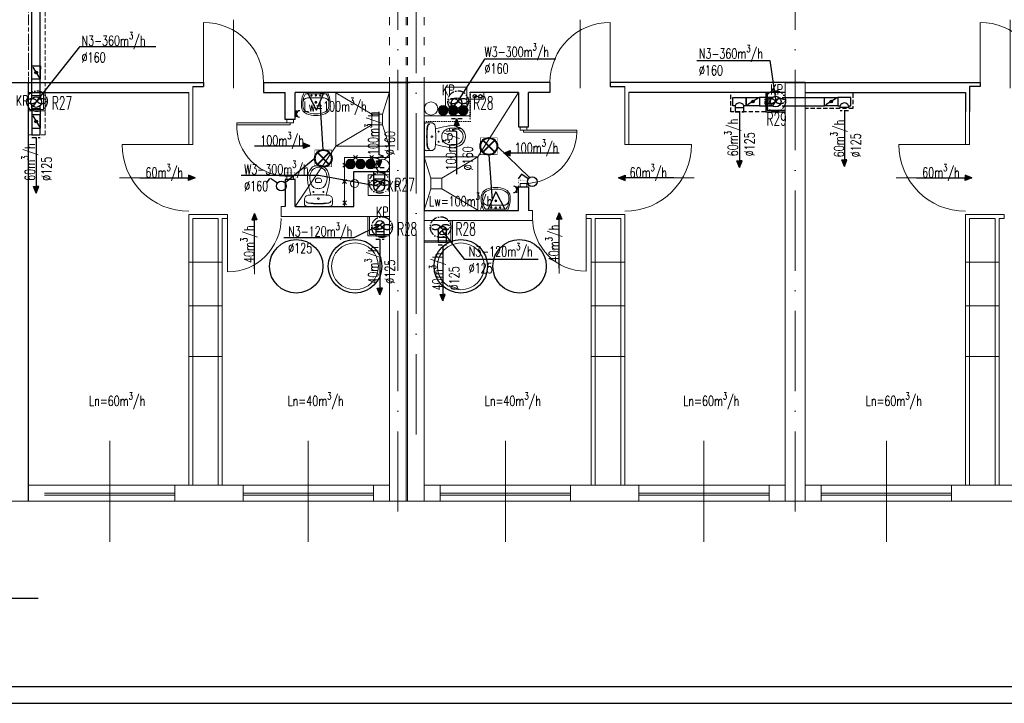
# Model space of a CAD drawing. Header units: millimetres. Extents: x -6513 to 30474, y -6915 to 65597.
# Tile 157 of 256: x 2362 to 3835, y 12377 to 13399. Entities that reach past the tile are written whole.
import ezdxf

# ---------------------------------------------------------------- set-up
doc = ezdxf.new("R2010")
doc.units = ezdxf.units.MM
for name, pattern in [('ACAD_ISO03W100', [30, 12, -18]), ('ACAD_ISO10W100', [18, 12, -3, 0, -3]), ('DASHED', [19.05, 12.7, -6.35]), ('DOT', [6.35, 0, -6.35])]:
    doc.linetypes.add(name, pattern=pattern)
doc.layers.get('0').update_dxf_attribs({"color": 8})
for name, color, linetype, lineweight in [('A_cienka', 8, 'Continuous', 5), ('A_linia przekroj', 8, 'Continuous', 25), ('A_osie', 8, 'ACAD_ISO10W100', 5), ('A_przerywana', 8, 'ACAD_ISO03W100', 5), ('A_widok', 8, 'Continuous', 13), ('CH-KS-WEWN-ISTN-PION-NR', 8, 'Continuous', 20), ('CH-KS-WEWN-PION', 8, 'Continuous', 20), ('CH-KS-WEWN-PION-NR', 8, 'Continuous', 25), ('CH-W-WEWN-INOX-PION', 8, 'Continuous', 20), ('CH-W-WEWN-INOX-PION-NR', 8, 'Continuous', 25), ('cieńkie', 8, 'Continuous', 9), ('DB-WM-nawiew-opis', 8, 'Continuous', 25), ('DB-WM-nawiew-opis-odnośnik', 8, 'Continuous', 30), ('DB-WM-wywiew-opis', 8, 'Continuous', 25), ('DB-WM-wywiew-opis-odnośnik', 8, 'Continuous', 30), ('DB_WM_nawiew', 8, 'Continuous', 30), ('DB_WM_wywiew', 8, 'Continuous', 30), ('DB_WM_ścianka nowa', 8, 'Continuous', 25), ('E_gniazda wtykowe', 1, 'Continuous', 30), ('E_oświetlenie', 1, 'Continuous', 30), ('E_technologia', 1, 'ACAD_ISO10W100', 30), ('noew ściany archwig', 8, 'Continuous', 9), ('R-TABELKA', 8, 'Continuous', 25), ('snitarne archwig nowe', 8, 'Continuous', 9), ('Stolarka ARCHWIG', 8, 'Continuous', 5), ('widokowe ARCHWIG', 8, 'Continuous', 5), ('wyburzenia', 8, 'DOT', 20), ('Ściany ARCHWIG', 8, 'Continuous', 30)]:
    doc.layers.add(name, color=color, linetype=linetype, lineweight=lineweight)
for name, color, linetype in [('A_obudowy', 8, 'Continuous'), ('DB_WM_nawiew-opis', 8, 'Continuous'), ('DB_WM_wywies-opis', 8, 'Continuous')]:
    doc.layers.add(name, color=color, linetype=linetype)
doc.styles.add('SIMPLEXD', font='SIMPLEX.SHX', dxfattribs={"width": 0.6})
doc.styles.get("Standard").update_dxf_attribs({"font": 'txt.shx', "width": 0.9})

# ---------------------------------------------------------------- blocks, each defined once
blk = doc.blocks.new('drzwi schem')
at = {"color": 252, "ltscale": 10}
blk.add_line((0.5, -0.093), (0.5, 1.04), dxfattribs=at)
at = {"color": 252}
blk.add_line((0, 0), (0, 1), dxfattribs=at)
blk.add_arc((0, 0), 1, 0, 90, dxfattribs=at)
blk = doc.blocks.new('klop oli 2')
at = {"layer": 'snitarne archwig nowe', "color": 252}
for p, q in [((0, 17.2), (0, 0)), ((3.8, 20.9), (10.5, 20.9)), ((0, -17.2), (0, 0)), ((3.8, 0), (3.8, 1)), ((3.8, 0), (3.8, -1)), ((38.9, 4.5), (37, 4.5)), ((38.9, -4.5), (37, -4.5)), ((3.8, -20.9), (10.5, -20.9))]:
    blk.add_line(p, q, dxfattribs=at)
for centre, radius in [((11.5, 0), 1.27), ((11.5, 0), 1.27), ((21.6, 7.5), 0.706), ((21.6, -7.5), 0.706)]:
    blk.add_circle(centre, radius, dxfattribs=at)
for centre, radius, start, end in [((3.8, 17.2), 3.76, 90, 180), ((144.9, 0), 141.2, 173.7281, 180), ((144.9, 0), 140.5, 173.6694, 180), ((8.4, 15), 3.76, 90, 173.7281), ((9, 15.1), 3.76, 100.2428, 173.7859), ((10.5, 14.9), 6.02, 6.7931, 90), ((-114.7, 0), 132.1, 0, 6.7931), ((80, -215.2), 235.3, 101.5744, 105.544), ((44.8, -39.8), 56.5, 94.3794, 102.2907), ((41.4, -8), 24.5, 51.2869, 92.3028), ((144.9, 0), 141.2, 180, 186.2719), ((144.9, 0), 140.5, 180, 186.3306), ((-114.7, 0), 132.1, 353.2069, 0), ((43.3, 0), 16.9, 173.7581, 180), ((43.3, 0), 16.9, 180, 186.2419), ((37.3, 0.7), 10.9, 117.4027, 173.7581), ((43.1, -10.6), 23.5, 101.6195, 117.4027), ((63.6, 0), 28.2, 173.3508, 180), ((63.6, 0), 28.2, 180, 186.6492), ((37, 3.1), 1.41, 90, 173.3508), ((42.4, -7.4), 20.3, 60.8839, 101.6195), ((38.9, 1.7), 2.82, 36.8699, 90), ((36.6, 0), 5.65, 0, 36.8699), ((36.6, 0), 5.65, 323.1301, 0), ((46.6, 0), 11.8, 0, 60.8839), ((46.6, 0), 11.8, 299.1161, 0), ((46.6, 0), 15.1, 0, 47.5638), ((46.6, 0), 15.1, 312.4362, 0), ((80, 215.2), 235.3, 254.456, 258.4256), ((37.3, -0.7), 10.9, 186.2419, 242.5973), ((43.1, 10.6), 23.5, 242.5973, 258.3805), ((37, -3.1), 1.41, 186.6492, 270), ((42.4, 7.4), 20.3, 258.3805, 299.1161), ((38.9, -1.7), 2.82, 270, 323.1301), ((41.4, 8), 24.5, 267.6972, 308.7131), ((3.8, -17.2), 3.76, 180, 270), ((8.4, -15), 3.76, 186.2719, 270), ((9, -15.1), 3.76, 186.2141, 259.7572), ((10.5, -14.9), 6.02, 270, 353.2069), ((44.8, 39.8), 56.5, 257.7093, 265.6206)]:
    blk.add_arc(centre, radius, start, end, dxfattribs=at)
blk = doc.blocks.new('umywalka oli2')
at = {"layer": 'snitarne archwig nowe', "color": 252}
for p, q in [((0, 17.6), (0, 0)), ((2, 15.4), (2, 0)), ((20.9, 21.6), (13.7, 21.6)), ((0, 0), (0, -17.6)), ((2, 0), (2, -15.4)), ((7.9, 0), (7.9, 10.8)), ((7.9, -10.8), (7.9, 0)), ((13.7, -21.6), (20.9, -21.6))]:
    blk.add_line(p, q, dxfattribs=at)
for centre, radius in [((4.1, 0), 1.11), ((4.5, 6.6), 0.994), ((14.5, 0), 1.48), ((14.5, 0), 0.946), ((4.5, -6.6), 0.994)]:
    blk.add_circle(centre, radius, dxfattribs=at)
for centre, radius, start, end in [((15.6, -9.9), 31.5, 93.3155, 119.5931), ((14.2, -1.1), 20.5, 88.5847, 126.5008), ((15.3, 12), 7.48, 91.7023, 188.8292), ((17.3, -1.9), 21.5, 82.9063, 97.0937), ((20.4, 10.2), 9.2, 23.1986, 92.7468), ((20.2, 9.5), 12.2, 20.9395, 86.4287), ((-1.2, 0), 33.1, 360, 24.6987), ((-1.2, 0), 33.1, 335.3013, 0), ((-3.2, 0), 37.4, 360, 21.6896), ((-3.2, 0), 37.4, 338.3104, 0), ((15.3, -12), 7.48, 171.1708, 268.2977), ((20.4, -10.2), 9.2, 267.2532, 336.8014), ((20.2, -9.5), 12.2, 273.5713, 339.0605), ((15.6, 9.9), 31.5, 240.4069, 266.6845), ((14.2, 1.1), 20.5, 233.4992, 271.4153), ((17.3, 1.9), 21.5, 262.9063, 277.0937)]:
    blk.add_arc(centre, radius, start, end, dxfattribs=at)
blk = doc.blocks.new('A$C2355049C')
at = {"layer": 'DB-WM-nawiew-opis-odnośnik'}
h = blk.add_hatch(color=256, dxfattribs=at)
h.paths.add_polyline_path([(0, -9.8), (3.9, -9.8), (0, 0)])
h.paths.add_polyline_path([(0, 0), (-3.9, -9.8), (0, -9.8)])
at = {"layer": 'DB-WM-nawiew-opis-odnośnik', "flags": 128}
for points in [[(0, 0), (-3.9, -9.8), (0, -9.8)], [(0, -82.9), (0, 0)], [(0, 0), (3.9, -9.8), (0, -9.8)]]:
    blk.add_lwpolyline(points, dxfattribs=at)
blk = doc.blocks.new('A$C620C4C60')
at = {"layer": 'DB-WM-wywiew-opis-odnośnik'}
h = blk.add_hatch(color=256, dxfattribs=at)
h.paths.add_polyline_path([(0, 0), (9.8, 3.9), (9.8, 0)])
h.paths.add_polyline_path([(9.8, 0), (9.8, -3.9), (0, 0)])
at = {"layer": 'DB-WM-wywiew-opis-odnośnik', "flags": 128}
for points in [[(0, 0), (9.8, 3.9), (9.8, 0)], [(0, 0), (12.1, 0)], [(0, 0), (9.8, -3.9), (9.8, 0)], [(12.1, 0), (14.4, -6.5), (16.6, 6.4), (18.9, 0)], [(18.9, 0), (82.9, 0)]]:
    blk.add_lwpolyline(points, dxfattribs=at)
blk = doc.blocks.new('gw1')
at = {"layer": 'E_gniazda wtykowe'}
for p, q in [((99083.8, 55839.3), (99080.1, 55839.3)), ((99083.8, 55833.1), (99083.8, 55845.4))]:
    blk.add_line(p, q, dxfattribs=at)
blk.add_arc((99089.8, 55839), 6.04, 87.7958, 267.7958, dxfattribs=at)
blk = doc.blocks.new('raster')
at = {"layer": 'E_oświetlenie', "lineweight": 40}
for p, q in [((-21.2, 21.2), (21.2, -21.2)), ((21.2, 21.2), (-21.2, -21.2))]:
    blk.add_line(p, q, dxfattribs=at)
at = {"layer": 'E_oświetlenie', "const_width": 2}
blk.add_lwpolyline([(-30, -30), (30, -30), (30, 30), (-30, 30)], close=True, dxfattribs=at)
at = {"layer": 'E_oświetlenie', "lineweight": 40}
blk.add_circle((0, 0), 30, dxfattribs=at)

msp = doc.modelspace()

# ---------------------------------------------------------------- hatches: boundary and pattern name
at = {"layer": 'CH-W-WEWN-INOX-PION'}
h = msp.add_hatch(color=256, dxfattribs=at)
h.paths.add_polyline_path([(2996.038, 13256.448, -0.41806339), (2988.767, 13263.624, -0.41806339), (2996.038, 13270.8)])
h.paths.add_polyline_path([(2996.038, 13270.8, -0.41037418), (3003.12, 13263.624, -0.41037418), (2996.038, 13256.448)])
h = msp.add_hatch(color=256, dxfattribs=at)
h.paths.add_polyline_path([(3011.038, 13256.448, -0.41806339), (3003.767, 13263.624, -0.41806339), (3011.038, 13270.8)])
h.paths.add_polyline_path([(3011.038, 13270.8, -0.41037418), (3018.12, 13263.624, -0.41037418), (3011.038, 13256.448)])
h = msp.add_hatch(color=256, dxfattribs=at)
h.paths.add_polyline_path([(3026.038, 13256.448, -0.41806339), (3018.767, 13263.624, -0.41806339), (3026.038, 13270.8)])
h.paths.add_polyline_path([(3026.038, 13270.8, -0.41037418), (3033.12, 13263.624, -0.41037418), (3026.038, 13256.448)])
h = msp.add_hatch(color=256, dxfattribs=at)
h.paths.add_polyline_path([(2857.245, 13190.44, -0.41806339), (2864.516, 13183.264, -0.41806339), (2857.245, 13176.088)])
h.paths.add_polyline_path([(2857.245, 13176.088, -0.41037418), (2850.163, 13183.264, -0.41037418), (2857.245, 13190.44)])
h = msp.add_hatch(color=256, dxfattribs=at)
h.paths.add_polyline_path([(2872.245, 13190.44, -0.41806339), (2879.516, 13183.264, -0.41806339), (2872.245, 13176.088)])
h.paths.add_polyline_path([(2872.245, 13176.088, -0.41037418), (2865.163, 13183.264, -0.41037418), (2872.245, 13190.44)])
h = msp.add_hatch(color=256, dxfattribs=at)
h.paths.add_polyline_path([(2887.245, 13190.44, -0.41806339), (2894.516, 13183.264, -0.41806339), (2887.245, 13176.088)])
h.paths.add_polyline_path([(2887.245, 13176.088, -0.41037418), (2880.163, 13183.264, -0.41037418), (2887.245, 13190.44)])
at = {"layer": 'DB_WM_nawiew'}
h = msp.add_hatch(color=256, dxfattribs=at)
edge = h.paths.add_edge_path()
edge.add_arc((2386.966, 13320.05), 2, 0, 360)
h = msp.add_hatch(color=256, dxfattribs=at)
edge = h.paths.add_edge_path()
edge.add_arc((3459.138, 13276.624), 2, 0, 360)
h = msp.add_hatch(color=256, dxfattribs=at)
edge = h.paths.add_edge_path()
edge.add_arc((3576.35, 13276.624), 2, 0, 360)
h = msp.add_hatch(color=256, dxfattribs=at)
edge = h.paths.add_edge_path()
edge.add_arc((2386.966, 13246.97), 2, 0, 360)

# ---------------------------------------------------------------- linework, layer by layer
at = {"layer": 'A_cienka'}
for p, q in [((2615.554, 13036.387), (2665.554, 13036.387)), ((3267.554, 13036.387), (3217.554, 13036.387)), ((3777.554, 13036.387), (3827.554, 13036.387)), ((2615.554, 12971.578), (2665.554, 12971.578)), ((3267.554, 12971.578), (3217.554, 12971.578)), ((3777.554, 12971.578), (3827.554, 12971.578)), ((2615.554, 12895.497), (2665.554, 12895.497)), ((3267.554, 12895.497), (3217.554, 12895.497)), ((3777.554, 12895.497), (3827.554, 12895.497)), ((2375.554, 12703.092), (2915.554, 12703.092)), ((2967.554, 12703.092), (3507.554, 12703.092)), ((3537.554, 12703.092), (4077.554, 12703.092)), ((2594.554, 12691.092), (2399.554, 12691.092)), ((2594.554, 12688.092), (2399.554, 12688.092)), ((2696.554, 12691.092), (2891.554, 12691.092)), ((2696.554, 12688.092), (2891.554, 12688.092)), ((3186.554, 12691.092), (2991.554, 12691.092)), ((3186.554, 12688.092), (2991.554, 12688.092)), ((3288.554, 12691.092), (3483.554, 12691.092)), ((3288.554, 12688.092), (3483.554, 12688.092)), ((3756.554, 12691.092), (3561.554, 12691.092)), ((3756.554, 12688.092), (3561.554, 12688.092)), ((-2776.446, 12679.092), (7544.554, 12679.092))]:
    msp.add_line(p, q, dxfattribs=at)
at = {"layer": 'A_cienka', "ltscale": 10}
for p, q in [((2497.054, 12618.693), (2497.054, 12769.49)), ((2794.054, 12618.693), (2794.054, 12769.49)), ((3089.054, 12618.693), (3089.054, 12769.49)), ((3386.054, 12618.693), (3386.054, 12769.49)), ((3659.054, 12618.693), (3659.054, 12769.49))]:
    msp.add_line(p, q, dxfattribs=at)
at = {"layer": 'A_linia przekroj'}
for p, q in [((2345.554, 13305.092), (2637.339, 13305.092)), ((2375.554, 12679.092), (2375.554, 13305.092)), ((2637.339, 13305.092), (2637.339, 13299.092)), ((2727.339, 13305.092), (2945.554, 13305.092)), ((2727.339, 13305.092), (2727.339, 13290.092)), ((3155.768, 13305.092), (2915.554, 13305.092)), ((3155.768, 13305.092), (3155.768, 13290.092)), ((3537.554, 13305.092), (3245.768, 13305.092)), ((3245.768, 13305.092), (3245.768, 13299.092)), ((3507.554, 13305.092), (3799.339, 13305.092)), ((3799.339, 13305.092), (3799.339, 13299.092)), ((2375.554, 13290.092), (2615.554, 13290.092)), ((2621.554, 13299.092), (2637.339, 13299.092)), ((2727.339, 13290.092), (2759.554, 13290.092)), ((3155.768, 13290.092), (3123.554, 13290.092)), ((3245.768, 13299.092), (3267.554, 13299.092)), ((3507.554, 13290.092), (3273.554, 13290.092)), ((3537.554, 13290.092), (3777.554, 13290.092)), ((3777.554, 13290.092), (3777.554, 13261.979)), ((3799.339, 13299.092), (3783.554, 13299.092)), ((3783.554, 13299.092), (3783.554, 13261.979))]:
    msp.add_line(p, q, dxfattribs=at)
at = {"layer": 'A_obudowy', "linetype": 'DASHED', "ltscale": 0.5}
for p, q in [((3426.438, 13261.309), (3426.438, 13290.092)), ((3609.05, 13288.674), (3609.05, 13266.383)), ((3478.447, 13261.309), (3426.438, 13261.309)), ((3609.05, 13266.383), (3537.744, 13266.383))]:
    msp.add_line(p, q, dxfattribs=at)
at = {"layer": 'A_obudowy', "linetype": 'ByBlock'}
for p, q in [((3478.447, 13290.092), (3478.447, 13261.309)), ((3480.447, 13290.092), (3480.447, 13263.809)), ((3478.447, 13261.309), (3507.744, 13261.309)), ((3480.447, 13263.809), (3507.744, 13263.809))]:
    msp.add_line(p, q, dxfattribs=at)
at = {"layer": 'A_osie', "ltscale": 10}
for p, q in [((2928.054, 12663.649), (2928.054, 14415.708)), ((2955.554, 12779.062), (2955.554, 14417.195)), ((3522.744, 12663.649), (3522.744, 14415.708))]:
    msp.add_line(p, q, dxfattribs=at)
at = {"layer": 'A_przerywana', "linetype": 'DASHED', "ltscale": 0.5}
msp.add_line((2375.554, 13305.092), (2375.554, 13508.092), dxfattribs=at)
at = {"layer": 'A_przerywana'}
for p, q in [((2375.554, 13493.092), (2375.554, 13305.092)), ((2915.554, 13493.092), (2915.554, 13305.092)), ((2940.554, 13493.092), (2940.554, 13305.092)), ((2942.554, 13493.092), (2942.554, 13305.092)), ((2967.554, 13493.092), (2967.554, 13305.092))]:
    msp.add_line(p, q, dxfattribs=at)
at = {"layer": 'A_przerywana', "linetype": 'ByBlock'}
for p, q in [((2397.966, 13264.982), (2397.966, 13290.092)), ((2400.466, 13262.982), (2400.466, 13290.092)), ((2375.554, 13264.982), (2397.966, 13264.982)), ((2375.554, 13262.982), (2400.466, 13262.982)), ((2883.054, 13076.092), (2883.054, 13105.092)), ((2885.554, 13078.092), (2885.554, 13105.092)), ((3007.59, 13068.586), (3007.59, 13098.586)), ((3010.09, 13066.586), (3010.09, 13098.586)), ((2915.554, 13076.092), (2883.054, 13076.092)), ((2915.554, 13078.092), (2885.554, 13078.092)), ((2967.554, 13068.586), (3007.59, 13068.586)), ((2967.554, 13066.586), (3010.09, 13066.586))]:
    msp.add_line(p, q, dxfattribs=at)
at = {"layer": 'A_przerywana', "linetype": 'DASHED', "ltscale": 0.5}
for points in [[(2400.466, 13290.092), (2400.466, 13493.092), (2367.966, 13493.092)], [(2400.466, 13226.97), (2400.466, 13290.092)], [(2375.554, 13226.97), (2400.466, 13226.97)]]:
    msp.add_lwpolyline(points, dxfattribs=at)
at = {"layer": 'A_widok', "ltscale": 5}
for p, q in [((2915.554, 12679.092), (2915.554, 13305.092)), ((2940.554, 12679.092), (2940.554, 13305.092)), ((2942.554, 12679.092), (2942.554, 13305.092)), ((2967.554, 12679.092), (2967.554, 13305.092)), ((3507.554, 12679.092), (3507.554, 13305.092)), ((3537.554, 12679.092), (3537.554, 13305.092)), ((2615.554, 13290.092), (2615.554, 13212.676)), ((2621.554, 13299.092), (2621.554, 13212.676)), ((3267.554, 13299.092), (3267.554, 13212.676)), ((3273.554, 13290.092), (3273.554, 13212.676)), ((3777.554, 13290.092), (3777.554, 13212.676)), ((3783.554, 13299.092), (3783.554, 13212.676)), ((2615.554, 13212.676), (2621.554, 13212.676)), ((3267.554, 13212.676), (3273.554, 13212.676)), ((3777.554, 13212.676), (3783.554, 13212.676)), ((2915.554, 12679.092), (2915.554, 13185.092)), ((2753.46, 13120.092), (2759.554, 13120.092)), ((2753.46, 13120.092), (2753.46, 13105.092)), ((3129.747, 13114.092), (3123.554, 13114.092)), ((3129.747, 13114.092), (3129.747, 13099.092)), ((2615.554, 12703.092), (2615.554, 13108.092)), ((2615.554, 13108.092), (2673.46, 13108.092)), ((2621.554, 12703.092), (2621.554, 13102.092)), ((2621.554, 13102.092), (2659.554, 13102.092)), ((2659.554, 12703.092), (2659.554, 13102.092)), ((2665.554, 12703.092), (2665.554, 13102.092)), ((2665.554, 13102.092), (2673.46, 13102.092)), ((2673.46, 13108.092), (2673.46, 13102.092)), ((2753.46, 13105.092), (2915.554, 13105.092)), ((3129.747, 13099.092), (2967.654, 13099.092)), ((3267.554, 13108.092), (3209.647, 13108.092)), ((3209.647, 13108.092), (3209.647, 13102.092)), ((3217.554, 13102.092), (3209.647, 13102.092)), ((3217.554, 12703.092), (3217.554, 13102.092)), ((3223.554, 12703.092), (3223.554, 13102.092)), ((3261.554, 13102.092), (3223.554, 13102.092)), ((3261.554, 12703.092), (3261.554, 13102.092)), ((3267.554, 12703.092), (3267.554, 13108.092)), ((3777.554, 12703.092), (3777.554, 13108.092)), ((3777.554, 13108.092), (3835.46, 13108.092)), ((3783.554, 12703.092), (3783.554, 13102.092)), ((3783.554, 13102.092), (3821.554, 13102.092)), ((3821.554, 12703.092), (3821.554, 13102.092)), ((3827.554, 12703.092), (3827.554, 13102.092)), ((3827.554, 13102.092), (3835.46, 13102.092)), ((3835.46, 13108.092), (3835.46, 13102.092)), ((3507.554, 12679.092), (3507.554, 13055.092)), ((2915.554, 12679.092), (2940.554, 12679.092)), ((2942.554, 12679.092), (2967.554, 12679.092)), ((3507.554, 12679.092), (3537.554, 12679.092))]:
    msp.add_line(p, q, dxfattribs=at)
for points in [[(2594.554, 12679.092), (2696.554, 12679.092), (2696.554, 12703.092), (2594.554, 12703.092)], [(2915.554, 12703.092), (2891.554, 12703.092), (2891.554, 12679.092), (2915.554, 12679.092)], [(2967.554, 12703.092), (2991.554, 12703.092), (2991.554, 12679.092), (2967.554, 12679.092)], [(3186.554, 12679.092), (3288.554, 12679.092), (3288.554, 12703.092), (3186.554, 12703.092)], [(3507.554, 12703.092), (3483.554, 12703.092), (3483.554, 12679.092), (3507.554, 12679.092)], [(3537.554, 12703.092), (3561.554, 12703.092), (3561.554, 12679.092), (3537.554, 12679.092)], [(3756.554, 12679.092), (3858.554, 12679.092), (3858.554, 12703.092), (3756.554, 12703.092)]]:
    msp.add_lwpolyline(points, close=True, dxfattribs=at)
at = {"layer": 'CH-KS-WEWN-ISTN-PION-NR', "extrusion": (-1.29885e-05, -7.54363e-06, 1)}
for centre in [(2864.104, 13030.435, -0.135), (3022.321, 13030.435, -0.138)]:
    msp.add_circle(centre, 35, dxfattribs=at)
at = {"layer": 'CH-KS-WEWN-PION', "extrusion": (-1.29885e-05, -7.54363e-06, 1)}
msp.add_circle((2977.8, 13266.385, -0.139), 9.967, dxfattribs=at)
at = {"layer": 'CH-KS-WEWN-PION', "extrusion": (-1.29885e-05, 7.54363e-06, 1)}
msp.add_circle((2905.483, 13180.503, 0.062), 9.967, dxfattribs=at)
at = {"layer": 'CH-KS-WEWN-PION-NR', "extrusion": (-1.29885e-05, -7.54363e-06, 1)}
for centre in [(2864.104, 13030.435, -0.135), (3022.321, 13030.435, -0.138)]:
    msp.add_circle(centre, 40, dxfattribs=at)
at = {"layer": 'CH-W-WEWN-INOX-PION'}
for centre in [(2995.944, 13263.624), (3010.944, 13263.624), (3025.944, 13263.624), (2857.34, 13183.264), (2872.34, 13183.264), (2887.34, 13183.264)]:
    msp.add_circle(centre, 7.176, dxfattribs=at)
at = {"layer": 'CH-W-WEWN-INOX-PION-NR', "ltscale": 10, "extrusion": (-1.29885e-05, -7.54363e-06, 1)}
for centre in [(2776.131, 13030.435, -0.134), (3110.216, 13030.435, -0.139)]:
    msp.add_circle(centre, 40, dxfattribs=at)
at = {"layer": 'cieńkie'}
for p, q in [((2999.554, 13298.092), (3031.554, 13298.092)), ((2999.554, 13267.092), (2999.554, 13298.092)), ((3002.054, 13298.092), (3029.054, 13298.092)), ((3031.554, 13298.092), (3031.554, 13267.092)), ((3031.554, 13267.092), (3031.554, 13281.092)), ((3031.554, 13267.092), (2999.554, 13267.092)), ((2883.554, 13167.092), (2915.554, 13167.092)), ((2883.554, 13136.092), (2883.554, 13167.092)), ((2886.054, 13167.092), (2913.054, 13167.092)), ((2915.554, 13167.092), (2915.554, 13136.092)), ((2915.554, 13136.092), (2915.554, 13150.092)), ((2883.554, 13136.092), (2897.554, 13136.092)), ((2915.554, 13136.092), (2883.554, 13136.092)), ((2892.554, 13136.092), (2906.554, 13136.092))]:
    msp.add_line(p, q, dxfattribs=at)
msp.add_circle((2863.49, 13154.159), 6, dxfattribs=at)
at = {"layer": 'DB-WM-nawiew-opis'}
for points in [[(2566.226, 13358.513), (2451.924, 13358.513), (2387.554, 13277.092)], [(3375.608, 13337.999), (3484.705, 13337.999), (3493.447, 13276.624)], [(2757.403, 13073.594), (2862.661, 13073.594), (2901.354, 13092.451)], [(3138.112, 13040.428), (3028.185, 13040.428), (2994.59, 13083.945)]]:
    msp.add_lwpolyline(points, dxfattribs=at)
at = {"layer": 'DB-WM-wywiew-opis'}
for points in [[(3164.508, 13340.344), (3057.957, 13340.344), (3016.054, 13274.544)], [(2693.864, 13166.68), (2809.362, 13166.68), (2900.054, 13150.092)]]:
    msp.add_lwpolyline(points, dxfattribs=at)
at = {"layer": 'DB_WM_nawiew'}
for p, q in [((3433.038, 13270.374), (3433.038, 13261.309)), ((3433.038, 13267.624), (3445.538, 13267.624)), ((3445.538, 13261.309), (3445.538, 13270.374))]:
    msp.add_line(p, q, dxfattribs=at)
for points in [[(2380.716, 13280.976), (2380.716, 13508.092)], [(2393.216, 13285.832), (2393.216, 13508.092)], [(2393.216, 13330.05), (2393.216, 13310.05), (2380.716, 13310.05), (2380.716, 13330.05)], [(2380.773, 13325.264), (2380.773, 13330.05), (2393.273, 13330.05), (2393.273, 13325.122)], [(2381.823, 13327.942), (2391.899, 13311.821)], [(2380.773, 13281.046), (2380.773, 13285.832), (2393.273, 13285.832), (2393.273, 13280.905)], [(2382.318, 13269.471), (2391.614, 13282.493)], [(3429.438, 13282.874), (3449.138, 13282.874), (3449.138, 13270.374), (3445.538, 13270.374)], [(3433.038, 13270.374), (3429.438, 13270.374), (3429.438, 13282.874)], [(3469.138, 13270.374), (3449.138, 13270.374), (3449.138, 13282.874), (3469.138, 13282.874)], [(3467.367, 13281.767), (3451.246, 13271.691)], [(3488.453, 13282.874), (3469.138, 13282.874), (3469.138, 13270.374), (3488.453, 13270.374)], [(3488.453, 13270.374), (3483.594, 13270.374), (3483.594, 13282.874)], [(3488.453, 13270.374), (3498.441, 13282.874)], [(3503.297, 13282.874), (3566.35, 13282.874)], [(3586.35, 13270.374), (3566.35, 13270.374), (3566.35, 13282.874), (3586.35, 13282.874)], [(3584.578, 13281.767), (3568.457, 13271.691)], [(3606.05, 13282.874), (3586.35, 13282.874), (3586.35, 13270.374), (3589.95, 13270.374)], [(3602.45, 13270.374), (3606.05, 13270.374), (3606.05, 13282.874)], [(2380.716, 13270.988), (2380.716, 13266.132), (2393.216, 13266.132), (2393.216, 13270.988)], [(2380.716, 13266.132), (2380.716, 13270.988)], [(2380.716, 13266.132), (2380.716, 13236.97)], [(2393.216, 13266.132), (2393.216, 13236.97)], [(3503.297, 13270.374), (3566.35, 13270.374)], [(3602.45, 13270.374), (3602.45, 13267.624), (3589.95, 13267.624), (3589.95, 13270.374)], [(2393.216, 13236.97), (2393.216, 13256.97), (2380.716, 13256.97), (2380.716, 13236.97)], [(2381.823, 13255.199), (2391.899, 13239.078)], [(2380.716, 13236.97), (2393.216, 13236.97)], [(2380.716, 13236.97), (2380.716, 13226.97), (2393.216, 13226.97), (2393.216, 13236.97)], [(2896.471, 13088.549), (2906.237, 13096.352)], [(2895.104, 13092.451), (2895.104, 13082.601), (2907.604, 13082.601), (2907.604, 13092.451)], [(2895.104, 13082.601), (2895.104, 13076.092), (2907.604, 13076.092), (2907.604, 13082.601)], [(2988.34, 13083.945), (2988.34, 13074.095), (3000.84, 13074.095), (3000.84, 13083.945)], [(2989.707, 13080.043), (2999.472, 13087.846)], [(2988.34, 13074.095), (2988.34, 13066.586), (3000.84, 13066.586), (3000.84, 13074.095)]]:
    msp.add_lwpolyline(points, dxfattribs=at)
at = {"layer": 'DB_WM_nawiew', "linetype": 'DASHED', "ltscale": 0.5}
for points in [[(3433.038, 13261.309), (3445.538, 13261.309)], [(3602.45, 13262.624), (3589.95, 13262.624)], [(2380.716, 13222.97), (2393.216, 13222.97)], [(2895.104, 13071.092), (2907.604, 13071.092)], [(2988.34, 13062.586), (3000.84, 13062.586)]]:
    msp.add_lwpolyline(points, dxfattribs=at)
at = {"layer": 'DB_WM_nawiew'}
for centre in [(2386.966, 13320.05), (3459.138, 13276.624), (3576.35, 13276.624), (2386.966, 13246.97)]:
    msp.add_circle(centre, 2, dxfattribs=at)
for centre in [(3439.288, 13268.144), (3596.2, 13268.144)]:
    msp.add_arc(centre, 6.636, 19.636833, 160.363167, dxfattribs=at)
at = {"layer": 'DB_WM_wywies-opis'}
msp.add_line((30.137, 12534.42), (2389.898, 12534.42), dxfattribs=at)
at = {"layer": 'DB_WM_wywiew'}
for points in [[(3008.054, 13274.544), (3008.054, 13260.544), (3024.054, 13260.544), (3024.054, 13274.544)], [(3011.13, 13268.238), (3020.977, 13280.849)], [(3024.054, 13272.292), (3024.054, 13255.248), (3008.054, 13255.248), (3008.054, 13272.292)], [(2892.054, 13150.092), (2892.054, 13172.218), (2908.054, 13172.218), (2908.054, 13150.092)], [(2908.054, 13150.092), (2908.054, 13160.892), (2892.054, 13160.892), (2892.054, 13150.092)], [(2895.13, 13143.787), (2904.977, 13156.397)]]:
    msp.add_lwpolyline(points, dxfattribs=at)
at = {"layer": 'DB_WM_wywiew', "linetype": 'DASHED', "ltscale": 0.5}
for points in [[(3024.125, 13250.919), (3008.125, 13250.919)], [(2891.982, 13178.372), (2907.982, 13178.372)]]:
    msp.add_lwpolyline(points, dxfattribs=at)
at = {"layer": 'DB_WM_wywiew'}
msp.add_circle((2386.966, 13275.982), 8, dxfattribs=at)
at = {"layer": 'DB_WM_wywiew', "color": 240}
for centre, radius in [((2386.966, 13275.982), 8), ((2901.354, 13092.451), 6.25), ((2994.59, 13083.945), 6.25)]:
    msp.add_circle(centre, radius, dxfattribs=at)
at = {"layer": 'DB_WM_wywiew', "color": 1}
for centre in [(3016.054, 13274.544), (3493.447, 13276.624), (2900.054, 13150.092)]:
    msp.add_circle(centre, 8, dxfattribs=at)
at = {"layer": 'DB_WM_ścianka nowa'}
for points in [[(2845.693, 13184.699), (2851.595, 13178.71)], [(2851.595, 13184.699), (2845.693, 13178.71)], [(2861.79, 13196.087), (2867.692, 13190.097)], [(2867.692, 13196.087), (2861.79, 13190.097)], [(2886.061, 13196.091), (2891.963, 13190.101)], [(2891.963, 13196.091), (2886.061, 13190.101)], [(2914.004, 13196.07), (2908.102, 13190.08)], [(2862.191, 13120.092), (2862.191, 13172.218)], [(2862.191, 13172.218), (2915.209, 13172.218)], [(2845.56, 13160.229), (2851.462, 13154.239)], [(2851.462, 13160.229), (2845.56, 13154.239)], [(2851.505, 13128.41), (2845.603, 13122.42)], [(2845.603, 13128.41), (2851.505, 13122.42)], [(2848.554, 13120.092), (2862.191, 13120.092)]]:
    msp.add_lwpolyline(points, dxfattribs=at)
at = {"layer": 'E_oświetlenie'}
for p, q in [((2806.373, 13264.017), (2792.833, 13290.07)), ((2817.616, 13289.714), (2792.833, 13290.07)), ((2806.373, 13264.017), (2792.833, 13290.07)), ((2817.616, 13289.714), (2792.833, 13290.07)), ((2806.373, 13264.017), (2817.616, 13289.714)), ((2806.373, 13264.017), (2817.616, 13289.714)), ((2816.592, 13204.365), (2811.995, 13276.865)), ((2816.592, 13204.365), (2811.995, 13276.865)), ((3076.773, 13209.872), (3125.24, 13162.989)), ((3076.773, 13209.872), (3125.24, 13162.989)), ((2803.992, 13191.765), (2759.432, 13155.093)), ((2803.992, 13191.765), (2759.432, 13155.093)), ((3064.173, 13197.272), (3069.041, 13128.996)), ((3064.173, 13197.272), (3069.041, 13128.996)), ((2736.188, 13161.759), (2731.487, 13154.983)), ((2736.188, 13161.759), (2731.487, 13154.983)), ((2747.873, 13154.619), (2737.581, 13161.759)), ((2747.873, 13154.619), (2737.581, 13161.759)), ((3112.898, 13168.154), (3108.197, 13161.378)), ((3112.898, 13168.154), (3108.197, 13161.378)), ((3123.19, 13161.014), (3112.898, 13168.154)), ((3123.19, 13161.014), (3112.898, 13168.154)), ((3074.662, 13141.845), (3063.419, 13116.148)), ((3074.662, 13141.845), (3063.419, 13116.148)), ((3074.662, 13141.845), (3088.203, 13115.792)), ((3074.662, 13141.845), (3088.203, 13115.792)), ((3063.419, 13116.148), (3088.203, 13115.792)), ((3063.419, 13116.148), (3088.203, 13115.792))]:
    msp.add_line(p, q, dxfattribs=at)
at = {"layer": 'E_oświetlenie', "const_width": 1.05}
for points in [[(2792.833, 13290.07), (2806.373, 13264.017), (2817.616, 13289.714)], [(2792.833, 13290.07), (2806.373, 13264.017), (2817.616, 13289.714)], [(3088.203, 13115.792), (3074.662, 13141.845), (3063.419, 13116.148)], [(3088.203, 13115.792), (3074.662, 13141.845), (3063.419, 13116.148)]]:
    msp.add_lwpolyline(points, close=True, dxfattribs=at)
at = {"layer": 'E_oświetlenie'}
for centre in [(2753.832, 13150.485), (2753.832, 13150.485), (3129.148, 13156.88), (3129.148, 13156.88)]:
    msp.add_circle(centre, 7.252, dxfattribs=at)
at = {"layer": 'E_technologia'}
for p, q in [((2386.966, 13278.761), (2389.371, 13275.982)), ((2389.371, 13278.761), (2386.966, 13275.982)), ((3017.16, 13278.789), (3019.564, 13276.009)), ((3019.564, 13278.789), (3017.16, 13276.009)), ((3491.64, 13278.789), (3494.044, 13276.009)), ((3494.044, 13278.789), (3491.64, 13276.009)), ((2899.623, 13156.664), (2902.028, 13153.885)), ((2902.028, 13156.664), (2899.623, 13153.885)), ((2903.31, 13090.446), (2905.714, 13087.667)), ((2905.714, 13090.446), (2903.31, 13087.667)), ((2990.886, 13090.446), (2993.29, 13087.667)), ((2993.29, 13090.446), (2990.886, 13087.667))]:
    msp.add_line(p, q, dxfattribs=at)
for centre in [(2388.168, 13277.372), (3018.362, 13277.399), (3492.842, 13277.399), (2900.825, 13155.275), (2904.512, 13089.056), (2992.088, 13089.056)]:
    msp.add_circle(centre, 15.427, dxfattribs=at)
for centre, start_param, end_param in [((2380.542, 13277.372), 3.54986568, 9.01650493), ((2395.795, 13277.372), 0.40827303, 5.87491228), ((3010.735, 13277.399), 3.54986568, 9.01650493), ((3025.989, 13277.399), 0.40827303, 5.87491228), ((3485.215, 13277.399), 3.54986568, 9.01650493), ((3500.469, 13277.399), 0.40827303, 5.87491228), ((2893.198, 13155.275), 3.54986568, 9.01650493), ((2908.452, 13155.275), 0.40827303, 5.87491228), ((2896.885, 13089.056), 3.54986568, 9.01650493), ((2912.139, 13089.056), 0.40827303, 5.87491228), ((2984.461, 13089.056), 3.54986568, 9.01650493), ((2999.715, 13089.056), 0.40827303, 5.87491228)]:
    msp.add_ellipse(centre, major_axis=(-7, 0), ratio=0.5, start_param=start_param, end_param=end_param, dxfattribs=at)
at = {"layer": 'noew ściany archwig'}
for q in [(3036.554, 13290.092), (2967.554, 13255.248)]:
    msp.add_line((3036.554, 13255.248), q, dxfattribs=at)
at = {"layer": 'noew ściany archwig', "ltscale": 0.5}
for p, q in [((2848.554, 13120.092), (2848.554, 13193.092)), ((2848.554, 13193.092), (2915.554, 13193.092))]:
    msp.add_line(p, q, dxfattribs=at)
at = {"layer": 'R-TABELKA'}
for p, q in [((-3011.084, 12402.163), (8302.828, 12402.163)), ((-3136.084, 12377.163), (8327.828, 12377.163))]:
    msp.add_line(p, q, dxfattribs=at)
at = {"layer": 'snitarne archwig nowe'}
msp.add_line((2835.397, 13209.936), (2774.554, 13120.092), dxfattribs=at)
for points in [[(2835.397, 13290.092), (2835.397, 13209.936), (2915.554, 13209.936)], [(2889.397, 13257.936), (2835.397, 13289.936)], [(2905.397, 13257.936), (2915.397, 13289.936)], [(3047.71, 13194.248), (3108.554, 13290.092)], [(2889.397, 13241.936), (2835.397, 13209.936)], [(2905.397, 13241.936), (2915.397, 13209.936)], [(2967.554, 13194.248), (3047.71, 13194.248), (3047.71, 13114.092)], [(2977.71, 13162.248), (2967.71, 13194.248)], [(2993.71, 13162.248), (3047.71, 13194.248)], [(2977.71, 13146.248), (2967.71, 13114.248)], [(2993.71, 13146.248), (3047.71, 13114.248)]]:
    msp.add_lwpolyline(points, dxfattribs=at)
for points in [[(2905.397, 13257.936), (2889.397, 13257.936), (2889.397, 13241.936), (2905.397, 13241.936)], [(2977.71, 13146.248), (2993.71, 13146.248), (2993.71, 13162.248), (2977.71, 13162.248)]]:
    msp.add_lwpolyline(points, close=True, dxfattribs=at)
at = {"layer": 'Stolarka ARCHWIG'}
for p, q in [((2767.054, 13245.092), (2687.054, 13245.092)), ((2687.054, 13242.092), (2687.054, 13245.092)), ((2767.054, 13242.092), (2767.054, 13245.092)), ((2687.054, 13242.092), (2767.054, 13242.092)), ((3116.054, 13231.092), (3116.054, 13234.092)), ((3116.054, 13234.092), (3196.054, 13234.092)), ((3196.054, 13231.092), (3116.054, 13231.092)), ((3196.054, 13234.092), (3196.054, 13231.092))]:
    msp.add_line(p, q, dxfattribs=at)
for points in [[(2767.054, 13250.092), (2772.054, 13250.092), (2772.054, 13245.092), (2762.054, 13245.092), (2762.054, 13250.092), (2769.554, 13250.092)], [(3116.054, 13239.092), (3111.054, 13239.092), (3111.054, 13234.092), (3121.054, 13234.092), (3121.054, 13239.092), (3113.554, 13239.092)], [(2767.054, 13165.092), (2772.054, 13165.092), (2772.054, 13160.092), (2762.054, 13160.092), (2762.054, 13165.092), (2769.554, 13165.092)], [(2767.054, 13165.092), (2772.054, 13165.092), (2772.054, 13160.092), (2762.054, 13160.092), (2762.054, 13165.092), (2769.554, 13165.092)], [(3116.054, 13154.092), (3111.054, 13154.092), (3111.054, 13149.092), (3121.054, 13149.092), (3121.054, 13154.092), (3113.554, 13154.092)]]:
    msp.add_lwpolyline(points, dxfattribs=at)
for centre, radius, start, end in [((2762.91, 13240.884), 75.905, 177.955304, 273.129127), ((3116.708, 13233.471), 79.382, 269.527921, 358.282698)]:
    msp.add_arc(centre, radius, start, end, dxfattribs=at)
at = {"layer": 'widokowe ARCHWIG'}
for p, q in [((3056.554, 13290.092), (3036.554, 13290.092)), ((3036.554, 13290.092), (3036.554, 13280.092)), ((3056.554, 13280.092), (3056.554, 13290.092)), ((3036.554, 13280.092), (3056.554, 13280.092))]:
    msp.add_line(p, q, dxfattribs=at)
at = {"layer": 'wyburzenia', "ltscale": 0.5}
for p, q in [((3036.554, 13290.092), (3036.554, 13247.092)), ((3036.554, 13247.092), (2967.554, 13247.092))]:
    msp.add_line(p, q, dxfattribs=at)
at = {"layer": 'wyburzenia', "ltscale": 0.2}
for points in [[(2759.554, 13170.092), (2774.554, 13170.092), (2774.554, 13160.092), (2759.554, 13160.092)], [(3108.554, 13159.092), (3123.554, 13159.092), (3123.554, 13149.092), (3108.554, 13149.092)]]:
    msp.add_lwpolyline(points, close=True, dxfattribs=at)
at = {"layer": 'Ściany ARCHWIG'}
for p, q in [((2759.554, 13250.092), (2759.554, 13290.092)), ((2915.554, 13290.092), (2774.554, 13290.092)), ((2774.554, 13250.092), (2774.554, 13290.092)), ((2915.554, 13193.092), (2915.554, 13290.092)), ((3108.554, 13290.092), (3036.554, 13290.092)), ((3108.554, 13290.092), (3108.554, 13239.092)), ((3123.554, 13239.092), (3123.554, 13290.092)), ((2774.554, 13250.092), (2759.554, 13250.092)), ((2774.554, 13250.092), (2759.554, 13250.092)), ((2774.554, 13250.092), (2759.554, 13250.092)), ((2967.554, 13247.092), (2967.554, 13114.092)), ((3108.554, 13239.092), (3123.554, 13239.092)), ((3108.554, 13239.092), (3123.554, 13239.092)), ((3108.554, 13239.092), (3123.554, 13239.092)), ((2774.554, 13160.092), (2759.554, 13160.092)), ((2759.554, 13160.092), (2759.554, 13120.092)), ((2774.554, 13160.092), (2759.554, 13160.092)), ((2774.554, 13120.092), (2774.554, 13160.092)), ((3108.554, 13149.092), (3123.554, 13149.092)), ((3108.554, 13114.092), (3108.554, 13149.092)), ((3108.554, 13149.092), (3123.554, 13149.092)), ((3123.554, 13149.092), (3123.554, 13114.092)), ((2774.554, 13120.092), (2848.554, 13120.092)), ((2967.554, 13114.092), (3108.554, 13114.092))]:
    msp.add_line(p, q, dxfattribs=at)
for centre in [(3043.206, 13284.755), (3051.723, 13284.755)]:
    msp.add_circle(centre, 2.5, dxfattribs=at)

# ---------------------------------------------------------------- block references
at = {"layer": 'A_cienka'}
for p, xscale, yscale, zscale, rotation in [((2615.554, 13212.676), -100, 100, 100, 89.99999999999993), ((3267.554, 13212.676), 100, 100, 100, 270), ((3777.554, 13212.676), -100, 100, 100, 89.99999999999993), ((3209.647, 13103.092), 80, 80, 80, 180), ((2673.46, 13102.092), -80, 80, 80, 180)]:
    msp.add_blockref('drzwi schem', p, dxfattribs=dict(at, xscale=xscale, yscale=yscale, zscale=zscale, rotation=rotation))
at = {"layer": 'A_widok', "ltscale": 5, "xscale": 90, "yscale": 90, "zscale": 90}
for p in [(2637.339, 13305.092), (3799.339, 13305.092)]:
    msp.add_blockref('drzwi schem', p, dxfattribs=at)
at = {"layer": 'A_widok', "ltscale": 5, "xscale": -90, "yscale": 90, "zscale": 90, "rotation": 359.9999999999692}
msp.add_blockref('drzwi schem', (3245.768, 13305.092), dxfattribs=at)
at = {"layer": 'DB_WM_nawiew'}
for p, rotation in [((3439.288, 13178.373), 180), ((2386.988, 13139.976), 180), ((3086.537, 13199.499), 90), ((3258.275, 13162.676), 90), ((2901.325, 12987.945), 180), ((2995.234, 12978.65), 180)]:
    msp.add_blockref('A$C2355049C', p, dxfattribs=dict(at, rotation=rotation))
at = {"layer": 'DB_WM_nawiew', "xscale": -1}
for p, rotation in [((3596.2, 13179.688), 180), ((2796.57, 13210.499), 270), ((2624.832, 13162.676), 270), ((3786.832, 13162.676), 270)]:
    msp.add_blockref('A$C2355049C', p, dxfattribs=dict(at, rotation=rotation))
for p in [(3169.647, 13110.515), (2713.46, 13109.515)]:
    msp.add_blockref('A$C2355049C', p, dxfattribs=at)
at = {"layer": 'DB_WM_wywiew', "xscale": -1}
for p, rotation in [((2900.054, 13178.377), 270), ((3016.054, 13250.914), 89.99999999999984)]:
    msp.add_blockref('A$C620C4C60', p, dxfattribs=dict(at, rotation=rotation))
at = {"layer": 'E_oświetlenie', "zscale": 0.7874999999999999}
for p, xscale, yscale, rotation in [((-76183.522, -29019.42), 0.7875000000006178, 0.7874999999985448, 358.7624398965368), ((-76183.522, -29019.42), 0.7875000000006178, 0.7874999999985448, 358.7624398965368), ((82065.996, 55422.977), 0.7875000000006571, 0.7875000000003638, 178.7624398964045), ((82065.996, 55422.977), 0.7875000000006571, 0.7875000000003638, 178.7624398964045)]:
    msp.add_blockref('gw1', p, dxfattribs=dict(at, xscale=xscale, yscale=yscale, rotation=rotation))
at = {"layer": 'E_oświetlenie', "lineweight": 40, "xscale": 0.4199999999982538, "yscale": 0.4200000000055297, "zscale": 0.4199999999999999, "rotation": 180}
for p in [(3064.173, 13209.872), (3064.173, 13209.872), (2816.592, 13191.765), (2816.592, 13191.765)]:
    msp.add_blockref('raster', p, dxfattribs=at)
at = {"layer": 'noew ściany archwig', "rotation": 270}
msp.add_blockref('umywalka oli2', (2805.493, 13290.092), dxfattribs=at)
at = {"layer": 'noew ściany archwig', "xscale": -1, "rotation": 270}
msp.add_blockref('umywalka oli2', (3074.566, 13113.991), dxfattribs=at)
at = {"layer": 'snitarne archwig nowe'}
msp.add_blockref('klop oli 2', (2967.554, 13224.248), dxfattribs=at)
at = {"layer": 'snitarne archwig nowe', "xscale": -1, "rotation": 270}
msp.add_blockref('klop oli 2', (2809.362, 13120.092), dxfattribs=at)

# ---------------------------------------------------------------- texts
at = {"layer": 'DB-WM-nawiew-opis', "char_height": 15, "width": 37.14159, "attachment_point": 1}
for s, insert in [('\\A1;{\\Fsimplex|c238;\\W0.7;N3-360m\\H0.7x;\\S3^ ;\\H1.4286x;/h\\P%%C160}', (2454.915, 13380.279)), ('\\A1;{\\Fsimplex|c238;\\W0.7;N3-360m\\H0.7x;\\S3^ ;\\H1.4286x;/h\\P%%C160}', (3378.526, 13360.968)), ('\\A1;{\\Fsimplex|c238;\\W0.7;100m\\H0.7x;\\S3^ ;\\H1.4286x;/h}', (2722.315, 13231.03)), ('\\A1;{\\Fsimplex|c238;\\W0.7;100m\\H0.7x;\\S3^ ;\\H1.4286x;/h}', (3103.032, 13220.03)), ('\\A1;{\\Fsimplex|c238;\\W0.7;60m\\H0.7x;\\S3^ ;\\H1.4286x;/h}', (2550.576, 13183.208)), ('\\A1;{\\Fsimplex|c238;\\W0.7;60m\\H0.7x;\\S3^ ;\\H1.4286x;/h}', (3274.77, 13183.208)), ('\\A1;{\\Fsimplex|c238;\\W0.7;60m\\H0.7x;\\S3^ ;\\H1.4286x;/h}', (3712.576, 13183.208)), ('\\A1;{\\Fsimplex|c238;\\W0.7;N3-120m\\H0.7x;\\S3^ ;\\H1.4286x;/h\\P%%C125}', (2764.023, 13095.203)), ('\\A1;{\\Fsimplex|c238;\\W0.7;N3-120m\\H0.7x;\\S3^ ;\\H1.4286x;/h\\P%%C125}', (3034.121, 13065.207))]:
    msp.add_mtext(s, dxfattribs=dict(at, insert=insert))
at = {"layer": 'DB-WM-nawiew-opis', "char_height": 15, "width": 37.14159, "attachment_point": 1, "rotation": 90}
for s, insert in [('\\A1;{\\Fsimplex|c238;\\W0.7;60m\\H0.7x;\\S3^ ;\\H1.4286x;/h\\P%%C125}', (3416.707, 13194.792)), ('\\A1;{\\Fsimplex|c238;\\W0.7;60m\\H0.7x;\\S3^ ;\\H1.4286x;/h\\P%%C125}', (3575.58, 13193.301)), ('\\A1;{\\Fsimplex|c238;\\W0.7;60m\\H0.7x;\\S3^ ;\\H1.4286x;/h\\P%%C125}', (2365.029, 13158.178)), ('\\A1;{\\Fsimplex|c238;\\W0.7;40m\\H0.7x;\\S3^ ;\\H1.4286x;/h}', (2692.929, 13035.259)), ('\\A1;{\\Fsimplex|c238;\\W0.7;40m\\H0.7x;\\S3^ ;\\H1.4286x;/h}', (3149.115, 13036.259)), ('\\A1;{\\Fsimplex|c238;\\W0.7;40m\\H0.7x;\\S3^ ;\\H1.4286x;/h\\P%%C125}', (2878.744, 13004.289)), ('\\A1;{\\Fsimplex|c238;\\W0.7;40m\\H0.7x;\\S3^ ;\\H1.4286x;/h\\P%%C125}', (2974.762, 12994.501))]:
    msp.add_mtext(s, dxfattribs=dict(at, insert=insert))
at = {"layer": 'DB-WM-wywiew-opis', "char_height": 15, "width": 37.14159, "attachment_point": 1}
for s, insert in [('\\A1;{\\Fsimplex|c238;\\W0.7;W3-300m\\H0.7x;\\S3^ ;\\H1.4286x;/h\\P%%C160}', (3048.867, 13476.312)), ('\\A1;{\\Fsimplex|c238;\\W0.7;W3-300m\\H0.7x;\\S3^ ;\\H1.4286x;/h\\P%%C160}', (3057.768, 13363.532)), ('\\A1;{\\Fsimplex|c238;\\W0.7;Lw=100m\\H0.7x;\\S3^ ;\\H1.4286x;/h}', (2787.056, 13282.097)), ('\\A1;{\\Fsimplex|c238;\\W0.7;W3-300m\\H0.7x;\\S3^ ;\\H1.4286x;/h\\P%%C160}', (2698.173, 13187.976)), ('\\A1;{\\Fsimplex|c238;\\W0.7;Lw=100m\\H0.7x;\\S3^ ;\\H1.4286x;/h}', (2974.924, 13140.28))]:
    msp.add_mtext(s, dxfattribs=dict(at, insert=insert))
at = {"layer": 'DB-WM-wywiew-opis', "color": 1, "char_height": 15, "width": 37.14159, "attachment_point": 1}
for insert in [(3485.522, 13302.378), (2994.219, 13301.515), (2356.681, 13285.631), (2912.778, 13157.501), (2895.352, 13119.149)]:
    msp.add_mtext('{\\Fsimplex|c238;\\W0.7;KP}', dxfattribs=dict(at, insert=insert))
at = {"layer": 'DB-WM-wywiew-opis', "char_height": 15, "width": 37.14159, "attachment_point": 1, "rotation": 90}
for insert in [(2878.688, 13196.653), (2995.085, 13173.738)]:
    msp.add_mtext('\\A1;{\\Fsimplex|c238;\\W0.7;100m\\H0.7x;\\S3^ ;\\H1.4286x;/h\\P%%C160}', dxfattribs=dict(at, insert=insert))
at = {"layer": 'DB_WM_nawiew-opis', "char_height": 15, "width": 37.14159, "attachment_point": 1}
for s, insert in [('\\A1;{\\Fsimplex|c238;\\W0.7;Ln=60m\\H0.7x;\\S3^ ;\\H1.4286x;/h}', (2466.129, 12841.843)), ('\\A1;{\\Fsimplex|c238;\\W0.7;Ln=40m\\H0.7x;\\S3^ ;\\H1.4286x;/h}', (2763.129, 12841.843)), ('\\A1;{\\Fsimplex|c238;\\W0.7;Ln=40m\\H0.7x;\\S3^ ;\\H1.4286x;/h}', (3058.129, 12841.843)), ('\\A1;{\\Fsimplex|c238;\\W0.7;Ln=60m\\H0.7x;\\S3^ ;\\H1.4286x;/h}', (3355.129, 12841.843)), ('\\A1;{\\Fsimplex|c238;\\W0.7;Ln=60m\\H0.7x;\\S3^ ;\\H1.4286x;/h}', (3628.129, 12841.843))]:
    msp.add_mtext(s, dxfattribs=dict(at, insert=insert))
at = {"layer": 'E_technologia', "style": 'SIMPLEXD', "width": 0.6}
for s, p in [('R27', (2410.669, 13264.964)), ('R28', (3040.863, 13264.991)), ('R29', (3479.936, 13241.067)), ('R27', (2923.326, 13142.867)), ('R28', (2927.013, 13076.648)), ('R28', (3014.589, 13076.648))]:
    msp.add_text(s, height=19.2, dxfattribs=at).set_placement(p)

doc.saveas('drawing.dxf')
